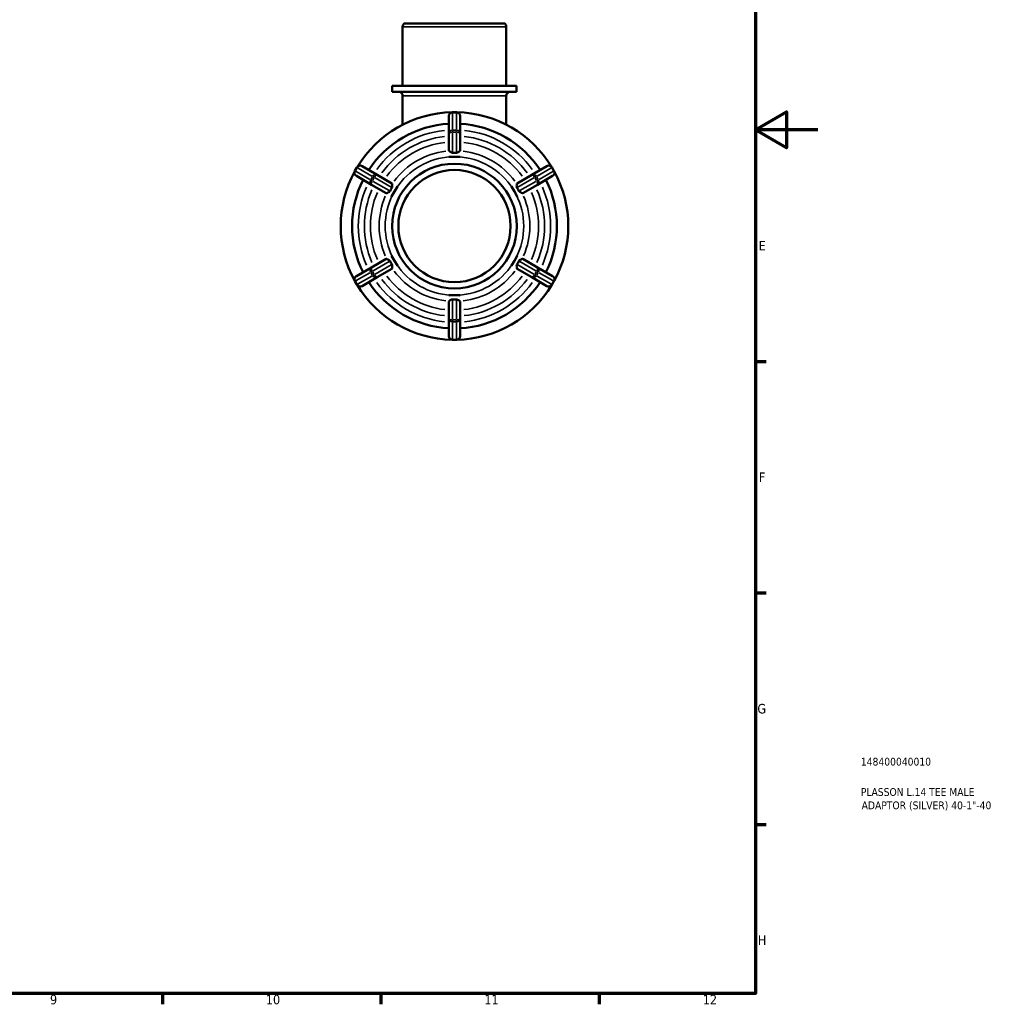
# Model space of a CAD drawing. Header units: millimetres. Extents: x 0 to 899, y -242 to 608.
# Tile 7 of 8: x 585 to 899, y 17 to 332. Entities that reach past the tile are written whole.
import ezdxf

# ---------------------------------------------------------------- set-up
doc = ezdxf.new("R2010")
doc.units = ezdxf.units.MM
for name, color, linetype, lineweight in [('Border (ANSI)', 7, 'Continuous', 70), ('Title (ISO)', 7, 'Continuous', 50), ('Visible (ANSI)', 7, 'Continuous', 50), ('Visible Narrow (ANSI)', 7, 'Continuous', 35)]:
    doc.layers.add(name, color=color, linetype=linetype, lineweight=lineweight)
doc.styles.add('Note Text (ANSI)', font='tahoma.ttf')
doc.styles.add('Note Text (ISO)', font='tahoma.ttf')

# ---------------------------------------------------------------- blocks, each defined once
blk = doc.blocks.new('Borders Default Border')
at = {"layer": 'Border (ANSI)'}
for p, q in [((821, 222.75), (824.45, 222.75)), ((821, 148.5), (824.45, 148.5)), ((821, 74.25), (824.45, 74.25)), ((630.75, 20), (630.75, 16.55)), ((700.83, 20), (700.83, 16.55)), ((770.92, 20), (770.92, 16.55))]:
    blk.add_line(p, q, dxfattribs=at)
at = {"layer": 'Border (ANSI)', "flags": 128}
for points in [[(20, 20), (20, 574), (821, 574), (821, 20), (20, 20)], [(841, 297), (821, 297), (831, 302.77), (831, 291.23), (821, 297)]]:
    blk.add_lwpolyline(points, dxfattribs=at)
at = {"layer": 'Border (ANSI)', "attachment_point": 7, "style": 'Note Text (ANSI)'}
for s, insert, char_height in [('E', (822.05, 258.35), 3.05), ('F', (822.14, 184.1), 3.05), ('G', (821.66, 109.79), 3.05), ('H', (821.81, 35.6), 3.05), ('9', (594.7, 16.49), 3.05), ('10', (663.96, 16.49), 3.048), ('11', (734.04, 16.55), 3.048), ('12', (804.13, 16.55), 3.048)]:
    blk.add_mtext(s, dxfattribs=dict(at, insert=insert, char_height=char_height))
blk = doc.blocks.new('Title Blocks ISO')
at = {"layer": 'Title (ISO)', "color": 232, "true_color": 0xca0064, "style": 'Note Text (ISO)'}
for tag, p in [('PART_NUMBER_001', (33.84, 73.13)), ('DESCRIPTION_001', (33.84, 63.4)), ('DESCRIPTION_002', (34.09, 59.12))]:
    blk.add_attdef(tag, p, '', height=2.5, dxfattribs=at)

msp = doc.modelspace()

# ---------------------------------------------------------------- linework, layer by layer
at = {"layer": 'Visible (ANSI)'}
for p, q in [((707.841, 311.177), (707.841, 330.124)), ((740.466, 331.177), (708.466, 331.177)), ((741.09, 311.177), (741.09, 330.124)), ((744.415, 311.177), (704.517, 311.177)), ((704.517, 309.177), (704.517, 311.177)), ((744.415, 309.177), (744.415, 311.177)), ((744.415, 309.177), (704.517, 309.177)), ((707.841, 298.672), (707.841, 307.977)), ((741.09, 298.672), (741.09, 307.977)), ((722.641, 301.477), (722.641, 295.847)), ((725.091, 302.677), (723.841, 302.677)), ((726.291, 295.847), (726.291, 301.477)), ((722.641, 295.847), (722.641, 290.411)), ((726.291, 290.411), (726.291, 295.847)), ((722.641, 288.404), (722.641, 288.399)), ((722.641, 288.399), (724.466, 288.399)), ((722.641, 288.399), (722.641, 288.399)), ((724.466, 288.399), (726.291, 288.399)), ((726.291, 288.399), (726.291, 288.404)), ((726.291, 288.399), (726.291, 288.399)), ((693.169, 284.969), (692.544, 283.886)), ((699.684, 282.593), (694.808, 285.408)), ((754.124, 285.408), (749.248, 282.593)), ((756.388, 283.886), (755.763, 284.969)), ((692.983, 282.247), (697.859, 279.432)), ((704.392, 279.875), (699.684, 282.593)), ((749.248, 282.593), (744.54, 279.875)), ((751.073, 279.432), (755.949, 282.247)), ((697.859, 279.432), (702.567, 276.714)), ((705.221, 277.288), (706.134, 278.869)), ((706.134, 278.869), (706.13, 278.871)), ((706.134, 278.868), (706.134, 278.869)), ((742.802, 278.871), (742.798, 278.869)), ((742.798, 278.869), (743.711, 277.288)), ((742.798, 278.869), (742.798, 278.868)), ((746.365, 276.714), (751.073, 279.432)), ((704.305, 275.71), (704.309, 275.708)), ((704.309, 275.708), (705.221, 277.288)), ((704.309, 275.708), (704.309, 275.708)), ((743.711, 277.288), (744.623, 275.708)), ((744.623, 275.708), (744.627, 275.71)), ((744.623, 275.708), (744.623, 275.708)), ((704.309, 256.647), (704.305, 256.645)), ((705.221, 255.066), (704.309, 256.647)), ((704.309, 256.647), (704.309, 256.647)), ((744.623, 256.647), (743.711, 255.066)), ((744.623, 256.647), (744.623, 256.647)), ((744.627, 256.645), (744.623, 256.647)), ((697.859, 252.923), (692.983, 250.108)), ((702.567, 255.641), (697.859, 252.923)), ((706.134, 253.486), (705.221, 255.066)), ((706.13, 253.484), (706.134, 253.486)), ((706.134, 253.486), (706.134, 253.486)), ((743.711, 255.066), (742.798, 253.486)), ((742.798, 253.486), (742.798, 253.486)), ((742.798, 253.486), (742.802, 253.484)), ((751.073, 252.923), (746.365, 255.641)), ((755.949, 250.108), (751.073, 252.923)), ((694.808, 246.947), (699.684, 249.762)), ((699.684, 249.762), (704.392, 252.48)), ((744.54, 252.48), (749.248, 249.762)), ((749.248, 249.762), (754.124, 246.947)), ((692.544, 248.469), (693.169, 247.386)), ((755.763, 247.386), (756.388, 248.469)), ((722.641, 243.956), (722.641, 243.955)), ((724.466, 243.955), (722.641, 243.955)), ((722.641, 243.955), (722.641, 243.951)), ((726.291, 243.955), (724.466, 243.955)), ((726.291, 243.955), (726.291, 243.956)), ((726.291, 243.951), (726.291, 243.955)), ((722.641, 241.944), (722.641, 236.508)), ((726.291, 236.508), (726.291, 241.944)), ((722.641, 236.508), (722.641, 230.877)), ((726.291, 230.877), (726.291, 236.508)), ((723.841, 229.677), (725.091, 229.677))]:
    msp.add_line(p, q, dxfattribs=at)
for radius in [20, 18]:
    msp.add_circle((724.466, 266.177), radius, dxfattribs=at)
for centre, radius, start, end in [((709.041, 330.124), 1.2, 118.65819, 180), ((739.89, 330.124), 1.2, 0, 61.34181), ((706.641, 307.977), 1.2, 0, 90), ((742.29, 307.977), 1.2, 90, 180), ((724.466, 266.177), 36.5, 91.19804, 148.80196), ((723.841, 301.477), 1.2, 90, 180), ((725.091, 301.477), 1.2, 0, 90), ((724.466, 266.177), 36.5, 31.19804, 88.80196), ((724.466, 266.177), 32.85, 93.18474, 146.81526), ((724.466, 266.177), 32.85, 33.18474, 86.81526), ((694.208, 284.369), 1.2, 60, 150), ((754.724, 284.369), 1.2, 30, 120), ((724.466, 266.177), 36.5, 151.19804, 208.80196), ((693.583, 283.286), 1.2, 150, 240), ((755.349, 283.286), 1.2, 300, 30), ((724.466, 266.177), 36.5, 331.19804, 28.80196), ((724.466, 266.177), 32.85, 153.18474, 206.81526), ((724.466, 266.177), 32.85, 333.18474, 26.81526), ((693.583, 249.069), 1.2, 120, 210), ((755.349, 249.069), 1.2, 330, 60), ((694.208, 247.986), 1.2, 210, 300), ((724.466, 266.177), 36.5, 211.19804, 268.80196), ((724.466, 266.177), 32.85, 213.18474, 266.81526), ((724.466, 266.177), 36.5, 271.19804, 328.80196), ((724.466, 266.177), 32.85, 273.18474, 326.81526), ((754.724, 247.986), 1.2, 240, 330), ((723.841, 230.877), 1.2, 180, 270), ((725.091, 230.877), 1.2, 270, 0)]:
    msp.add_arc(centre, radius, start, end, dxfattribs=at)
for points, knots in [([(722.736, 290.269), (722.675, 290.311), (722.645, 290.357), (722.641, 290.405), (722.641, 290.408), (722.641, 290.411)], [0.344698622, 0.344698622, 0.344698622, 0.344698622, 0.396881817, 0.396881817, 0.40038633, 0.40038633, 0.40038633, 0.40038633]), ([(723.841, 289.699), (723.79, 289.697), (723.741, 289.701), (723.617, 289.727), (723.54, 289.756), (723.3, 289.876), (723.133, 289.993), (722.884, 290.167), (722.797, 290.228), (722.736, 290.269)], [-0.56779327, -0.56779327, -0.56779327, -0.56779327, -0.54603169, -0.54603169, -0.51205873, -0.51205873, -0.44732404, -0.44732404, -0.40105939, -0.40105939, -0.40105939, -0.40105939]), ([(725.091, 289.699), (724.877, 289.709), (724.668, 289.714), (724.264, 289.714), (724.055, 289.709), (723.841, 289.699)], [0.74639326, 0.74639326, 0.74639326, 0.74639326, 0.80692631, 0.80692631, 0.86745936, 0.86745936, 0.86745936, 0.86745936]), ([(726.196, 290.269), (726.187, 290.264), (726.178, 290.257), (726.079, 290.19), (725.95, 290.098), (725.701, 289.928), (725.586, 289.853), (725.413, 289.767), (725.344, 289.737), (725.218, 289.705), (725.163, 289.698), (725.101, 289.699), (725.096, 289.699), (725.091, 289.699)], [-0.82771043, -0.82771043, -0.82771043, -0.82771043, -0.81997439, -0.81997439, -0.74643032, -0.74643032, -0.68848185, -0.68848185, -0.65652041, -0.65652041, -0.63264423, -0.63264423, -0.63061435, -0.63061435, -0.63061435, -0.63061435]), ([(726.291, 290.411), (726.291, 290.408), (726.291, 290.405), (726.287, 290.357), (726.257, 290.311), (726.196, 290.269)], [0.408406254, 0.408406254, 0.408406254, 0.408406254, 0.411910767, 0.411910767, 0.464093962, 0.464093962, 0.464093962, 0.464093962]), ([(704.408, 278.48), (704.292, 278.3), (704.184, 278.12), (703.982, 277.771), (703.881, 277.587), (703.783, 277.397)], [0.74639326, 0.74639326, 0.74639326, 0.74639326, 0.80692631, 0.80692631, 0.86745936, 0.86745936, 0.86745936, 0.86745936]), ([(704.392, 279.875), (704.394, 279.873), (704.397, 279.871), (704.437, 279.844), (704.462, 279.795), (704.467, 279.721)], [0.408406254, 0.408406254, 0.408406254, 0.408406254, 0.411910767, 0.411910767, 0.464093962, 0.464093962, 0.464093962, 0.464093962]), ([(704.467, 279.721), (704.467, 279.712), (704.468, 279.701), (704.477, 279.583), (704.492, 279.428), (704.517, 279.092), (704.527, 278.912), (704.492, 278.669), (704.471, 278.604), (704.436, 278.527), (704.423, 278.503), (704.408, 278.48)], [-0.86773669, -0.86773669, -0.86773669, -0.86773669, -0.86036647, -0.86036647, -0.78726573, -0.78726573, -0.71366083, -0.71366083, -0.67158371, -0.67158371, -0.65057723, -0.65057723, -0.65057723, -0.65057723]), ([(744.524, 278.48), (744.504, 278.512), (744.486, 278.545), (744.45, 278.638), (744.43, 278.713), (744.406, 278.981), (744.42, 279.175), (744.446, 279.492), (744.457, 279.614), (744.464, 279.708), (744.465, 279.715), (744.465, 279.721)], [-0.64502426, -0.64502426, -0.64502426, -0.64502426, -0.61663233, -0.61663233, -0.57167604, -0.57167604, -0.4988879, -0.4988879, -0.43995727, -0.43995727, -0.43497006, -0.43497006, -0.43497006, -0.43497006]), ([(744.465, 279.721), (744.47, 279.795), (744.495, 279.844), (744.535, 279.871), (744.538, 279.873), (744.54, 279.875)], [0.344698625, 0.344698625, 0.344698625, 0.344698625, 0.396881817, 0.396881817, 0.40038633, 0.40038633, 0.40038633, 0.40038633]), ([(745.149, 277.397), (745.051, 277.587), (744.95, 277.771), (744.748, 278.12), (744.64, 278.3), (744.524, 278.48)], [0.74639326, 0.74639326, 0.74639326, 0.74639326, 0.80692631, 0.80692631, 0.86745936, 0.86745936, 0.86745936, 0.86745936]), ([(702.737, 276.725), (702.67, 276.693), (702.615, 276.69), (702.572, 276.711), (702.569, 276.712), (702.567, 276.714)], [0.344698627, 0.344698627, 0.344698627, 0.344698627, 0.396881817, 0.396881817, 0.40038633, 0.40038633, 0.40038633, 0.40038633]), ([(703.783, 277.397), (703.769, 277.37), (703.753, 277.345), (703.7, 277.272), (703.648, 277.218), (703.441, 277.062), (703.272, 276.979), (702.98, 276.839), (702.861, 276.785), (702.763, 276.738), (702.749, 276.731), (702.737, 276.725)], [-0.48659211, -0.48659211, -0.48659211, -0.48659211, -0.4741448, -0.4741448, -0.44904769, -0.44904769, -0.40534039, -0.40534039, -0.36584682, -0.36584682, -0.35891832, -0.35891832, -0.35891832, -0.35891832]), ([(746.195, 276.725), (746.12, 276.762), (746.009, 276.813), (745.716, 276.951), (745.535, 277.038), (745.337, 277.175), (745.268, 277.229), (745.187, 277.332), (745.166, 277.364), (745.149, 277.397)], [-0.67652871, -0.67652871, -0.67652871, -0.67652871, -0.6134615, -0.6134615, -0.53078374, -0.53078374, -0.49458587, -0.49458587, -0.47914654, -0.47914654, -0.47914654, -0.47914654]), ([(746.365, 276.714), (746.363, 276.712), (746.36, 276.711), (746.317, 276.69), (746.262, 276.693), (746.195, 276.725)], [0.408406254, 0.408406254, 0.408406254, 0.408406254, 0.411910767, 0.411910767, 0.464093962, 0.464093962, 0.464093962, 0.464093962]), ([(702.567, 255.641), (702.569, 255.643), (702.572, 255.644), (702.615, 255.665), (702.67, 255.662), (702.737, 255.63)], [0.408406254, 0.408406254, 0.408406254, 0.408406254, 0.411910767, 0.411910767, 0.464093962, 0.464093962, 0.464093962, 0.464093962]), ([(702.737, 255.63), (702.812, 255.593), (702.923, 255.541), (703.216, 255.404), (703.397, 255.317), (703.595, 255.18), (703.664, 255.125), (703.745, 255.023), (703.766, 254.991), (703.783, 254.958)], [-0.67652871, -0.67652871, -0.67652871, -0.67652871, -0.6134615, -0.6134615, -0.53078374, -0.53078374, -0.49458587, -0.49458587, -0.47914654, -0.47914654, -0.47914654, -0.47914654]), ([(703.783, 254.958), (703.881, 254.768), (703.982, 254.584), (704.184, 254.234), (704.292, 254.055), (704.408, 253.875)], [0.74639326, 0.74639326, 0.74639326, 0.74639326, 0.80692631, 0.80692631, 0.86745936, 0.86745936, 0.86745936, 0.86745936]), ([(704.408, 253.875), (704.428, 253.843), (704.446, 253.809), (704.482, 253.717), (704.502, 253.642), (704.526, 253.374), (704.512, 253.18), (704.486, 252.862), (704.474, 252.74), (704.468, 252.647), (704.467, 252.64), (704.467, 252.633)], [-0.64502426, -0.64502426, -0.64502426, -0.64502426, -0.61663233, -0.61663233, -0.57167604, -0.57167604, -0.4988879, -0.4988879, -0.43995727, -0.43995727, -0.43497006, -0.43497006, -0.43497006, -0.43497006]), ([(744.465, 252.633), (744.465, 252.643), (744.464, 252.653), (744.455, 252.772), (744.44, 252.927), (744.415, 253.263), (744.405, 253.443), (744.44, 253.686), (744.461, 253.751), (744.496, 253.828), (744.509, 253.852), (744.524, 253.875)], [-0.86773669, -0.86773669, -0.86773669, -0.86773669, -0.86036647, -0.86036647, -0.78726573, -0.78726573, -0.71366083, -0.71366083, -0.67158371, -0.67158371, -0.65057723, -0.65057723, -0.65057723, -0.65057723]), ([(744.524, 253.875), (744.64, 254.055), (744.748, 254.234), (744.95, 254.584), (745.051, 254.768), (745.149, 254.958)], [0.74639326, 0.74639326, 0.74639326, 0.74639326, 0.80692631, 0.80692631, 0.86745936, 0.86745936, 0.86745936, 0.86745936]), ([(745.149, 254.958), (745.163, 254.984), (745.179, 255.01), (745.232, 255.083), (745.284, 255.137), (745.491, 255.293), (745.66, 255.376), (745.952, 255.516), (746.071, 255.57), (746.169, 255.617), (746.183, 255.623), (746.195, 255.63)], [-0.48659211, -0.48659211, -0.48659211, -0.48659211, -0.4741448, -0.4741448, -0.44904769, -0.44904769, -0.40534039, -0.40534039, -0.36584682, -0.36584682, -0.35891832, -0.35891832, -0.35891832, -0.35891832]), ([(746.195, 255.63), (746.262, 255.662), (746.317, 255.665), (746.36, 255.644), (746.363, 255.643), (746.365, 255.641)], [0.344698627, 0.344698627, 0.344698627, 0.344698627, 0.396881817, 0.396881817, 0.40038633, 0.40038633, 0.40038633, 0.40038633]), ([(704.467, 252.633), (704.462, 252.559), (704.437, 252.51), (704.397, 252.483), (704.394, 252.482), (704.392, 252.48)], [0.344698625, 0.344698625, 0.344698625, 0.344698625, 0.396881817, 0.396881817, 0.40038633, 0.40038633, 0.40038633, 0.40038633]), ([(744.54, 252.48), (744.538, 252.482), (744.535, 252.483), (744.495, 252.51), (744.47, 252.559), (744.465, 252.633)], [0.408406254, 0.408406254, 0.408406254, 0.408406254, 0.411910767, 0.411910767, 0.464093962, 0.464093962, 0.464093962, 0.464093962]), ([(722.641, 241.944), (722.641, 241.947), (722.641, 241.95), (722.645, 241.998), (722.675, 242.044), (722.736, 242.085)], [0.408406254, 0.408406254, 0.408406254, 0.408406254, 0.411910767, 0.411910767, 0.464093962, 0.464093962, 0.464093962, 0.464093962]), ([(722.736, 242.085), (722.745, 242.091), (722.754, 242.097), (722.853, 242.165), (722.981, 242.257), (723.23, 242.426), (723.346, 242.501), (723.519, 242.588), (723.588, 242.617), (723.714, 242.65), (723.769, 242.657), (723.831, 242.656), (723.836, 242.656), (723.841, 242.655)], [-0.82771043, -0.82771043, -0.82771043, -0.82771043, -0.81997439, -0.81997439, -0.74643032, -0.74643032, -0.68848185, -0.68848185, -0.65652041, -0.65652041, -0.63264423, -0.63264423, -0.63061435, -0.63061435, -0.63061435, -0.63061435]), ([(723.841, 242.655), (724.055, 242.645), (724.264, 242.641), (724.668, 242.641), (724.877, 242.645), (725.091, 242.655)], [0.74639326, 0.74639326, 0.74639326, 0.74639326, 0.80692631, 0.80692631, 0.86745936, 0.86745936, 0.86745936, 0.86745936]), ([(725.091, 242.655), (725.142, 242.658), (725.191, 242.653), (725.315, 242.628), (725.392, 242.599), (725.632, 242.478), (725.799, 242.361), (726.048, 242.188), (726.135, 242.127), (726.196, 242.085)], [-0.56779327, -0.56779327, -0.56779327, -0.56779327, -0.54603169, -0.54603169, -0.51205873, -0.51205873, -0.44732404, -0.44732404, -0.40105939, -0.40105939, -0.40105939, -0.40105939]), ([(726.196, 242.085), (726.257, 242.044), (726.287, 241.998), (726.291, 241.95), (726.291, 241.947), (726.291, 241.944)], [0.344698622, 0.344698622, 0.344698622, 0.344698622, 0.396881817, 0.396881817, 0.40038633, 0.40038633, 0.40038633, 0.40038633])]:
    msp.add_open_spline(points, degree=3, knots=knots, dxfattribs=at)
for points in [[(722.641, 288.404), (723.262, 288.398), (723.888, 288.399), (724.466, 288.399)], [(724.466, 288.399), (723.876, 288.399), (723.265, 288.4), (722.641, 288.399)], [(724.466, 288.399), (725.044, 288.399), (725.67, 288.398), (726.291, 288.404)], [(726.291, 288.399), (725.667, 288.4), (725.056, 288.399), (724.466, 288.399)], [(705.221, 277.288), (705.51, 277.789), (705.825, 278.33), (706.13, 278.871)], [(706.134, 278.868), (705.822, 278.329), (705.516, 277.799), (705.221, 277.288)], [(743.711, 277.288), (743.416, 277.799), (743.11, 278.329), (742.798, 278.868)], [(742.802, 278.871), (743.107, 278.33), (743.422, 277.789), (743.711, 277.288)], [(704.305, 275.71), (704.621, 276.245), (704.932, 276.788), (705.221, 277.288)], [(705.221, 277.288), (704.926, 276.777), (704.62, 276.248), (704.309, 275.708)], [(743.711, 277.288), (744, 276.788), (744.311, 276.245), (744.627, 275.71)], [(744.623, 275.708), (744.312, 276.248), (744.006, 276.777), (743.711, 277.288)], [(705.221, 255.066), (704.932, 255.567), (704.621, 256.11), (704.305, 256.645)], [(704.309, 256.647), (704.62, 256.107), (704.926, 255.577), (705.221, 255.066)], [(743.711, 255.066), (744.006, 255.577), (744.312, 256.107), (744.623, 256.647)], [(744.627, 256.645), (744.311, 256.11), (744, 255.567), (743.711, 255.066)], [(705.221, 255.066), (705.516, 254.555), (705.822, 254.026), (706.134, 253.486)], [(706.13, 253.484), (705.825, 254.024), (705.51, 254.566), (705.221, 255.066)], [(742.798, 253.486), (743.11, 254.026), (743.416, 254.555), (743.711, 255.066)], [(743.711, 255.066), (743.422, 254.566), (743.107, 254.024), (742.802, 253.484)], [(724.466, 243.955), (723.888, 243.955), (723.262, 243.957), (722.641, 243.951)], [(722.641, 243.956), (723.265, 243.955), (723.876, 243.955), (724.466, 243.955)], [(726.291, 243.951), (725.67, 243.957), (725.044, 243.955), (724.466, 243.955)], [(724.466, 243.955), (725.056, 243.955), (725.667, 243.955), (726.291, 243.956)]]:
    msp.add_open_spline(points, degree=3, dxfattribs=at)
at = {"layer": 'Visible Narrow (ANSI)'}
for p, q in [((740.886, 330.124), (708.046, 330.124)), ((740.886, 307.977), (708.046, 307.977)), ((723.841, 302.677), (723.841, 302.532)), ((723.841, 297.168), (723.841, 302.235)), ((723.903, 302.517), (725.028, 302.517)), ((725.091, 302.532), (725.091, 302.677)), ((725.091, 302.235), (725.091, 297.168)), ((723.841, 296.865), (723.841, 296.306)), ((725.028, 296.886), (723.903, 296.886)), ((725.091, 296.306), (725.091, 296.865)), ((723.841, 290.028), (723.841, 295.939)), ((723.903, 296.268), (725.028, 296.268)), ((725.091, 295.939), (725.091, 290.028)), ((692.714, 283.86), (693.277, 284.834)), ((693.294, 284.896), (693.169, 284.968)), ((693.552, 284.747), (697.94, 282.214)), ((750.992, 282.214), (755.38, 284.747)), ((755.763, 284.968), (755.637, 284.896)), ((755.655, 284.834), (756.218, 283.86)), ((692.544, 283.886), (692.669, 283.813)), ((697.315, 281.131), (692.927, 283.665)), ((698.153, 282.019), (697.59, 281.045)), ((698.126, 280.736), (698.688, 281.71)), ((698.686, 281.783), (698.202, 282.062)), ((699.004, 281.6), (704.123, 278.644)), ((744.809, 278.644), (749.928, 281.6)), ((750.244, 281.71), (750.806, 280.736)), ((750.73, 282.062), (750.246, 281.783)), ((751.342, 281.045), (750.779, 282.019)), ((756.005, 283.665), (751.617, 281.131)), ((756.262, 283.813), (756.388, 283.886)), ((697.577, 280.98), (698.061, 280.701)), ((703.498, 277.561), (698.379, 280.517)), ((750.553, 280.517), (745.434, 277.561)), ((750.871, 280.701), (751.355, 280.98)), ((698.379, 251.838), (703.498, 254.793)), ((704.123, 253.711), (699.004, 250.755)), ((749.928, 250.755), (744.809, 253.711)), ((745.434, 254.793), (750.553, 251.838)), ((692.927, 248.69), (697.315, 251.224)), ((697.94, 250.141), (693.552, 247.607)), ((698.061, 251.654), (697.577, 251.375)), ((697.59, 251.31), (698.153, 250.336)), ((698.688, 250.645), (698.126, 251.619)), ((698.202, 250.292), (698.686, 250.572)), ((750.806, 251.619), (750.244, 250.645)), ((750.246, 250.572), (750.73, 250.292)), ((750.779, 250.336), (751.342, 251.31)), ((751.355, 251.375), (750.871, 251.654)), ((755.38, 247.607), (750.992, 250.141)), ((751.617, 251.224), (756.005, 248.69)), ((692.669, 248.541), (692.544, 248.469)), ((693.277, 247.521), (692.714, 248.495)), ((693.169, 247.386), (693.294, 247.459)), ((755.637, 247.459), (755.763, 247.386)), ((756.218, 248.495), (755.655, 247.521)), ((756.388, 248.469), (756.262, 248.541)), ((723.841, 236.415), (723.841, 242.327)), ((725.091, 242.327), (725.091, 236.415)), ((723.841, 236.048), (723.841, 235.49)), ((723.841, 230.12), (723.841, 235.187)), ((725.028, 236.087), (723.903, 236.087)), ((723.903, 235.469), (725.028, 235.469)), ((725.091, 235.49), (725.091, 236.048)), ((725.091, 235.187), (725.091, 230.12)), ((723.841, 229.823), (723.841, 229.678)), ((725.028, 229.838), (723.903, 229.838)), ((725.091, 229.678), (725.091, 229.823))]:
    msp.add_line(p, q, dxfattribs=at)
for radius, start, end in [(30.85, 96.05229, 143.94771), (28.91, 96.25742, 143.74258), (28.91, 36.25742, 83.74258), (30.85, 36.05229, 83.94771), (26.978, 96.49103, 143.50897), (26.978, 36.49103, 83.50897), (24.154, 96.69638, 143.30362), (22.222, 93, 147), (22.222, 33, 87), (24.154, 36.69638, 83.30362), (30.85, 156.05229, 203.94771), (30.85, 336.05229, 23.94771), (28.91, 156.25742, 203.74258), (26.978, 156.49103, 203.50897), (24.154, 156.69638, 203.30362), (22.222, 153, 207), (22.222, 333, 27), (24.154, 336.69638, 23.30362), (26.978, 336.49103, 23.50897), (28.91, 336.25742, 23.74258), (22.222, 213, 267), (22.222, 273, 327), (26.978, 216.49103, 263.50897), (24.154, 216.69638, 263.30362), (24.154, 276.69638, 323.30362), (26.978, 276.49103, 323.50897), (30.85, 216.05229, 263.94771), (28.91, 216.25742, 263.74258), (28.91, 276.25742, 323.74258), (30.85, 276.05229, 323.94771)]:
    msp.add_arc((724.466, 266.177), radius, start, end, dxfattribs=at)
for centre, major_axis, ratio, start_param, end_param in [((723.841, 301.477), (-1.2, 0), 0.8660254, 4.7909288, 6.2046455), ((725.091, 301.477), (1.2, 0), 0.8660254, 0.0785398, 1.4922565), ((723.841, 295.847), (-1.2, 0), 0.8660254, 4.7909288, 6.2046455), ((725.091, 295.847), (1.2, 0), 0.8660254, 0.0785398, 1.4922565), ((723.841, 295.847), (-1.2, 0), 0.3509468, 4.7909288, 6.2046455), ((725.091, 295.847), (1.2, 0), 0.3509468, 0.0785398, 1.4922565), ((694.208, 284.369), (0.6, 1.039), 0.8660254, 0.0785398, 1.4922565), ((754.724, 284.369), (-0.6, 1.039), 0.8660254, 4.7909288, 6.2046455), ((693.583, 283.286), (-0.6, -1.039), 0.8660254, 4.7909288, 6.2046455), ((699.084, 281.553), (0.6, 1.039), 0.8660254, 0.0785398, 1.4922565), ((699.084, 281.553), (0.6, 1.039), 0.3509468, 0.0785398, 1.4922565), ((749.848, 281.553), (-0.6, 1.039), 0.3509468, 4.7909288, 6.2046455), ((749.848, 281.553), (-0.6, 1.039), 0.8660254, 4.7909288, 6.2046455), ((755.349, 283.286), (0.6, -1.039), 0.8660254, 0.0785398, 1.4922565), ((698.459, 280.471), (-0.6, -1.039), 0.8660254, 4.7909288, 6.2046455), ((698.459, 280.471), (-0.6, -1.039), 0.3509468, 4.7909288, 6.2046455), ((750.473, 280.471), (0.6, -1.039), 0.3509468, 0.0785398, 1.4922565), ((750.473, 280.471), (0.6, -1.039), 0.8660254, 0.0785398, 1.4922565), ((698.459, 251.884), (-0.6, 1.039), 0.8660254, 0.0785398, 1.4922565), ((698.459, 251.884), (-0.6, 1.039), 0.3509468, 0.0785398, 1.4922565), ((750.473, 251.884), (0.6, 1.039), 0.3509468, 4.7909288, 6.2046455), ((750.473, 251.884), (0.6, 1.039), 0.8660254, 4.7909288, 6.2046455), ((693.583, 249.069), (-0.6, 1.039), 0.8660254, 0.0785398, 1.4922565), ((699.084, 250.801), (0.6, -1.039), 0.8660254, 4.7909288, 6.2046455), ((699.084, 250.801), (0.6, -1.039), 0.3509468, 4.7909288, 6.2046455), ((749.848, 250.801), (-0.6, -1.039), 0.3509468, 0.0785398, 1.4922565), ((749.848, 250.801), (-0.6, -1.039), 0.8660254, 0.0785398, 1.4922565), ((755.349, 249.069), (0.6, 1.039), 0.8660254, 4.7909288, 6.2046455), ((694.208, 247.986), (0.6, -1.039), 0.8660254, 4.7909288, 6.2046455), ((754.724, 247.986), (-0.6, -1.039), 0.8660254, 0.0785398, 1.4922565), ((723.841, 236.508), (-1.2, 0), 0.3509468, 0.0785398, 1.4922565), ((723.841, 236.508), (-1.2, 0), 0.8660254, 0.0785398, 1.4922565), ((725.091, 236.508), (1.2, 0), 0.3509468, 4.7909288, 6.2046455), ((725.091, 236.508), (1.2, 0), 0.8660254, 4.7909288, 6.2046455), ((723.841, 230.877), (-1.2, 0), 0.8660254, 0.0785398, 1.4922565), ((725.091, 230.877), (1.2, 0), 0.8660254, 4.7909288, 6.2046455)]:
    msp.add_ellipse(centre, major_axis=major_axis, ratio=ratio, start_param=start_param, end_param=end_param, dxfattribs=at)

# ---------------------------------------------------------------- block references
msp.add_blockref('Borders Default Border', (0, 0))
msp.add_blockref('Title Blocks ISO', (821, 20)).add_auto_attribs({'PART_NUMBER_001': '148400040010', 'DESCRIPTION_001': 'PLASSON L.14 TEE MALE', 'DESCRIPTION_002': 'ADAPTOR (SILVER) 40-1"-40'})

doc.saveas('drawing.dxf')
